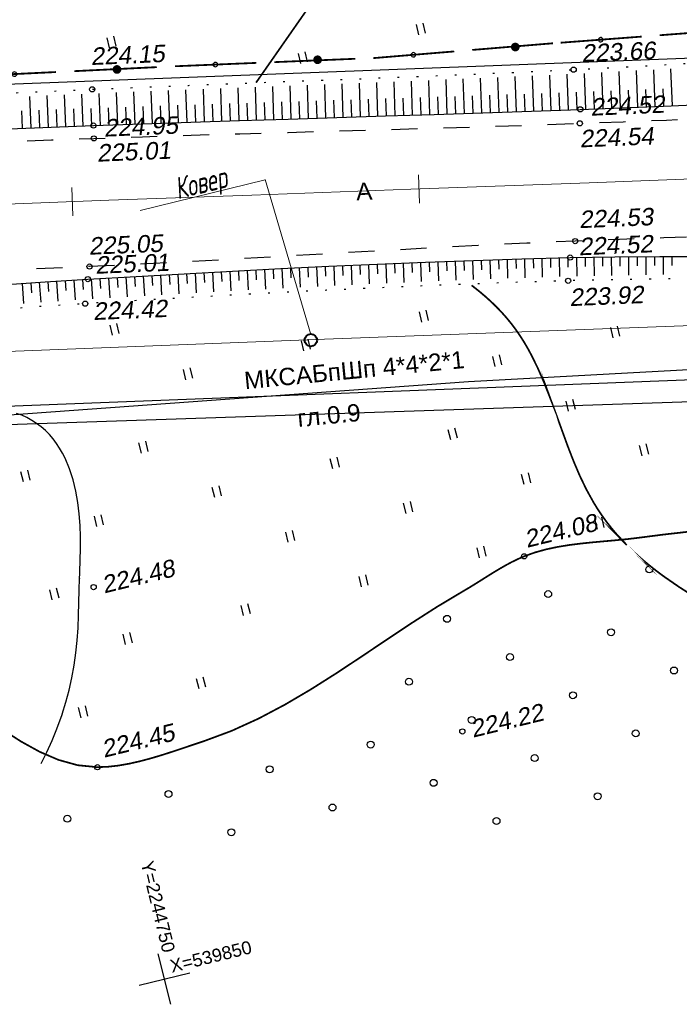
# Model space of a CAD drawing. Header units: millimetres. Extents: x -10 to 1169, y 1 to 1686.
# Tile 138 of 224: x 963 to 1001, y 794 to 850. Entities that reach past the tile are written whole.
import ezdxf
from ezdxf.enums import TextEntityAlignment as Align
from ezdxf.lldxf.tags import DXFTag

# ---------------------------------------------------------------- set-up
doc = ezdxf.new("R2010")
doc.units = ezdxf.units.MM
for name, pattern in [('ADOT1', [1, 0, -1]), ('AHIDDEN1', [2, 0.5, -1.5]), ('AHIDDEN2', [3, 1.5, -1.5]), ('CONTI', [0]), ('PHANTOM2', [1.25, 0.625, -0.125, 0.125, -0.125, 0.125, -0.125])]:
    doc.linetypes.add(name, pattern=pattern)
for name, color, linetype in [('CONTURS', 7, 'Continuous'), ('COORDS', 7, 'Continuous'), ('GPR_PICK', 7, 'Continuous'), ('IZOLINES', 32, 'Continuous'), ('PDIGIT', 170, 'Continuous'), ('PICKETS', 7, 'Continuous'), ('ОБЪЕКТЫ_АВТОДОРОГ', 7, 'Continuous'), ('УЧАСТКИ', 7, 'Continuous')]:
    doc.layers.add(name, color=color, linetype=linetype)
doc.layers.add('СВЯЗЬ', color=170, linetype='Связь', lineweight=30)
doc.styles.add('GPR', font='isocpeui.ttf', dxfattribs={"width": 0.8})
doc.styles.get("Standard").update_dxf_attribs({"font": 'arial.ttf'})
tags = doc.linetypes.add('газ', pattern='A,42.7,-5.08,["Г",Standard,S=2.54,R=0,X=-2.54,Y=-1.27],-3.81', length=51.59).pattern_tags.tags
tags[6] = DXFTag(74, 10)
doc.linetypes.add('Связь', pattern='A,12.5,[130,ltypeshp.shx,S=1,R=-30,X=0,Y=0.9],1,[130,ltypeshp.shx,S=1,R=-30,X=0,Y=0.9],1,[130,ltypeshp.shx,S=1,R=-30,X=0,Y=0.9],4.5', length=19)

# ---------------------------------------------------------------- blocks, each defined once
blk = doc.blocks.new('107_1')
at = {"layer": 'CONTURS', "color": 7, "linetype": 'Continuous', "const_width": 0.5}
blk.add_lwpolyline([(-0.25, 0, 1), (0.25, 0, 1)], format="xyb", close=True, dxfattribs=at)
blk = doc.blocks.new('133')
at = {"layer": 'CONTURS', "color": 7, "linetype": 'Continuous', "const_width": 0.2}
for points in [[(-11, 0), (-2, 0)], [(0, 0), (9, 0)]]:
    blk.add_lwpolyline(points, dxfattribs=at)
at = {"layer": 'CONTURS', "color": 7, "linetype": 'Continuous', "const_width": 0.5}
blk.add_lwpolyline([(-6.79, 0, 1), (-6.29, 0, 1)], format="xyb", close=True, dxfattribs=at)
blk = doc.blocks.new('401')
at = {"layer": 'CONTURS'}
for p, q in [((0, 0), (0, 1.2)), ((0.8, 0), (0.8, 1.2))]:
    blk.add_line(p, q, dxfattribs=at)
blk = doc.blocks.new('373')
at = {"layer": 'CONTURS'}
blk.add_circle((0, 0), 0.4, dxfattribs=at)
blk = doc.blocks.new('пкк')
at = {"layer": 'ОБЪЕКТЫ_АВТОДОРОГ', "lineweight": 15, "ltscale": 200}
blk.add_line((-0.011, -0.822), (-0.008, 0.805), dxfattribs=at)

msp = doc.modelspace()

# ---------------------------------------------------------------- linework, layer by layer
at = {"linetype": 'Continuous', "lineweight": 40}
msp.add_circle((979.89846, 831.82843), 0.36213, dxfattribs=at)
at = {"layer": 'CONTURS', "lineweight": -2}
for p, q in [((991.75452, 845.00363), (991.68346, 847.02279)), ((992.75392, 845.03834), (992.68099, 847.06781)), ((977.76185, 844.55106), (977.70053, 846.46028)), ((978.76134, 844.58282), (978.70017, 846.49862)), ((979.76085, 844.61426), (979.69966, 846.53687)), ((980.76035, 844.64569), (980.69902, 846.57511)), ((981.75986, 844.67715), (981.69827, 846.6136)), ((982.75936, 844.70866), (982.69742, 846.65232)), ((983.75887, 844.74016), (983.69645, 846.69103)), ((984.75836, 844.77195), (984.69531, 846.73056)), ((985.75785, 844.80398), (985.6941, 846.77038)), ((986.75733, 844.83601), (986.69278, 846.81019)), ((987.7568, 844.86877), (987.69119, 846.85164)), ((988.75625, 844.90179), (988.68957, 846.89317)), ((989.75571, 844.93481), (989.68779, 846.93511)), ((990.75512, 844.96917), (990.68564, 846.97895)), ((963.77037, 844.06375), (963.70008, 845.88178)), ((964.76961, 844.10268), (964.69992, 845.92669)), ((965.76889, 844.14048), (965.70002, 845.97093)), ((966.76819, 844.17806), (966.70011, 846.01507)), ((973.76393, 844.42204), (973.70116, 846.30527)), ((974.76339, 844.45472), (974.70109, 846.34442)), ((975.76286, 844.48739), (975.70093, 846.3835)), ((976.76235, 844.51924), (976.70081, 846.42189)), ((988.25652, 844.88528), (988.22326, 845.88473)), ((989.25598, 844.9183), (989.22228, 845.91773)), ((990.25541, 844.95199), (990.22117, 845.9514)), ((991.25482, 844.9864), (991.21996, 845.9858)), ((992.25422, 845.02099), (992.21868, 846.02035)), ((993.25359, 845.05652), (993.21735, 846.05586)), ((974.26366, 844.43838), (974.23053, 845.43783)), ((975.26313, 844.47105), (975.23033, 845.47052)), ((976.26261, 844.50332), (976.23012, 845.50279)), ((977.2621, 844.53515), (977.22989, 845.53463)), ((978.26159, 844.56694), (978.22959, 845.56643)), ((979.26109, 844.59854), (979.22923, 845.59803)), ((980.2606, 844.62998), (980.22881, 845.62947)), ((981.26011, 844.66142), (981.22832, 845.66092)), ((982.25961, 844.6929), (982.22779, 845.6924)), ((983.25911, 844.72441), (983.2272, 845.7239)), ((984.25861, 844.75605), (984.22654, 845.75554)), ((985.2581, 844.78797), (985.22582, 845.78745)), ((986.25759, 844.82), (986.22505, 845.81947)), ((987.25707, 844.85239), (987.22419, 845.85185)), ((963.27074, 844.04429), (963.23191, 845.04354)), ((964.26999, 844.08322), (964.23158, 845.08248)), ((965.26925, 844.12158), (965.23136, 845.12087)), ((966.26854, 844.15927), (966.23122, 845.15858)), ((984.21756, 836.23221), (984.26443, 835.11617)), ((984.71714, 836.25275), (984.74017, 835.69539)), ((985.21671, 836.27329), (985.26199, 835.15989)), ((985.71629, 836.29383), (985.73851, 835.73779)), ((986.21587, 836.31437), (986.25947, 835.20361)), ((986.71551, 836.33335), (986.73681, 835.77855)), ((987.21515, 836.35233), (987.25675, 835.24389)), ((987.71481, 836.37068), (987.73514, 835.81725)), ((988.21448, 836.38903), (988.2542, 835.28375)), ((988.71414, 836.40738), (988.7335, 835.85543)), ((989.2138, 836.42573), (989.25151, 835.3232)), ((989.71354, 836.44181), (989.73177, 835.89141)), ((990.21329, 836.45789), (990.2485, 835.35882)), ((990.71303, 836.4738), (990.73002, 835.92522)), ((991.21278, 836.48971), (991.24552, 835.39445)), ((991.71254, 836.50522), (991.72821, 835.95839)), ((992.2123, 836.52073), (992.24224, 835.42867)), ((992.71212, 836.53394), (992.72643, 835.98906)), ((993.21195, 836.54716), (993.23922, 835.4597)), ((976.72592, 835.87867), (976.75469, 835.31369)), ((977.22527, 835.90426), (977.28217, 834.77522)), ((977.72462, 835.92977), (977.75272, 835.36557)), ((978.22397, 835.95527), (978.27947, 834.82752)), ((978.72338, 835.97943), (978.75082, 835.41605)), ((979.2228, 836.00359), (979.27704, 834.87783)), ((979.72221, 836.02775), (979.74901, 835.46537)), ((980.22163, 836.05191), (980.27457, 834.92814)), ((980.72107, 836.0756), (980.74716, 835.51407)), ((981.22051, 836.09928), (981.27194, 834.97695)), ((981.72, 836.12176), (981.74537, 835.56116)), ((982.2195, 836.14424), (982.26953, 835.02416)), ((982.71899, 836.16671), (982.74365, 835.60724)), ((983.21848, 836.18919), (983.26707, 835.07136)), ((983.71802, 836.2107), (983.74188, 835.65223)), ((963.24864, 835.09924), (963.32974, 833.94355)), ((963.74737, 835.13482), (963.78723, 834.55788)), ((964.24611, 835.17039), (964.32444, 834.01833)), ((964.74504, 835.20307), (964.78341, 834.62719)), ((965.24397, 835.23575), (965.31912, 834.08429)), ((965.74299, 835.267), (965.77986, 834.69198))]:
    msp.add_line(p, q, dxfattribs=at)
at = {"layer": 'CONTURS', "color": 0, "linetype": 'CONTI', "lineweight": 15}
for p, q in [((977.2576, 841.06652), (970.05587, 839.30652)), ((979.89176, 832.1577), (977.26109, 841.09833))]:
    msp.add_line(p, q, dxfattribs=at)
at = {"layer": 'CONTURS', "color": 1, "linetype": 'газ', "lineweight": 15}
for p, q in [((980.68152, 831.88732), (1025.36213, 833.5638)), ((942.35352, 830.39575), (980.68152, 831.88732))]:
    msp.add_line(p, q, dxfattribs=at)
at = {"layer": 'CONTURS', "linetype": 'ADOT1', "flags": 128}
for points in [[(823.39327, 840.51167), (824.73539, 840.53575), (827.15886, 840.57893), (829.58227, 840.62313), (832.0056, 840.66966), (834.00355, 840.69364), (836.0033, 840.69309), (838.00408, 840.67833), (840.00512, 840.65965), (842.00566, 840.64734), (844.00494, 840.6517), (846.00218, 840.68303), (847.99664, 840.75163), (849.98753, 840.86779), (851.97411, 841.04182), (852.61674, 841.11325), (853.25879, 841.19254), (853.90038, 841.27785), (854.54166, 841.36733), (855.18277, 841.45914), (855.82384, 841.55141), (856.46502, 841.64231), (857.10644, 841.72999), (857.74825, 841.8126), (858.39059, 841.88829), (861.24349, 842.15365), (864.10324, 842.32653), (866.96858, 842.42461), (869.83825, 842.46557), (872.711, 842.4671), (875.58557, 842.44686), (878.46071, 842.42255), (881.33517, 842.41185), (884.20767, 842.43243), (887.07698, 842.50197), (889.9838, 842.61104), (892.89014, 842.73392), (895.79607, 842.86809), (898.7017, 843.01104), (901.60711, 843.16022), (904.51239, 843.31313), (907.41764, 843.46722), (910.32294, 843.61999), (913.22839, 843.76889), (916.13407, 843.91141), (918.77143, 844.0368), (921.40881, 844.16165), (924.04622, 844.28602), (926.68365, 844.40996), (929.32109, 844.53353), (931.95855, 844.6568), (934.59603, 844.77983), (937.23351, 844.90267), (939.87099, 845.02539), (942.50848, 845.14804), (944.98734, 845.26367), (947.46618, 845.37984), (949.94501, 845.49624), (952.42384, 845.61256), (954.90269, 845.7285), (957.38157, 845.84374), (959.86049, 845.95799), (962.33947, 846.07093), (964.81852, 846.18226), (967.29765, 846.29167), (970.07251, 846.40962), (972.84762, 846.52205), (975.6229, 846.63069), (978.39828, 846.73725), (981.17367, 846.84345), (983.94898, 846.951), (986.72415, 847.06163), (989.49909, 847.17704), (992.27372, 847.29896), (995.04795, 847.4291), (997.5746, 847.55883), (1000.10073, 847.70009), (1002.6265, 847.84943), (1005.15205, 848.00343), (1007.67753, 848.15862), (1010.20309, 848.31158), (1012.72887, 848.45886), (1015.25502, 848.59701), (1017.78169, 848.7226), (1020.30902, 848.83218), (1022.64447, 848.91564), (1024.98056, 848.98307), (1027.31714, 849.03842), (1029.65404, 849.08566), (1031.99111, 849.12872), (1034.32819, 849.17156), (1036.66513, 849.21813), (1039.00177, 849.27238), (1041.33794, 849.33825), (1043.67349, 849.4197), (1046.25435, 849.52471), (1048.83494, 849.63911), (1051.41524, 849.76221), (1053.99524, 849.89331), (1056.57492, 850.03172), (1059.15427, 850.17673), (1061.73328, 850.32767), (1064.31192, 850.48383), (1066.89019, 850.64452), (1069.46807, 850.80904), (1072.37418, 851.01363), (1075.27883, 851.24643), (1078.18247, 851.49833), (1081.08551, 851.7602), (1083.98838, 852.02294), (1086.89151, 852.27741), (1089.79533, 852.5145), (1092.70026, 852.72509), (1095.60672, 852.90007), (1098.51514, 853.03031), (1100.67089, 853.1031), (1102.82795, 853.16547), (1104.98601, 853.21639), (1107.1447, 853.25478), (1109.3037, 853.27961), (1109.63646, 853.28118)], [(1109.40933, 838.32238), (1107.09735, 838.23778), (1104.75139, 838.14015), (1102.40589, 838.03653), (1100.06123, 837.93275), (1097.7178, 837.83461), (1094.79585, 837.69497), (1091.87513, 837.5166), (1088.95534, 837.31082), (1086.03617, 837.08894), (1083.11731, 836.86228), (1080.19845, 836.64216), (1077.27929, 836.43989), (1074.35951, 836.2668), (1071.43881, 836.13419), (1068.51687, 836.05339), (1065.95558, 836.03534), (1063.39346, 836.06322), (1060.8307, 836.12571), (1058.26748, 836.21147), (1055.70399, 836.30918), (1053.14042, 836.40751), (1050.57696, 836.49513), (1048.01379, 836.56071), (1045.45111, 836.59292), (1042.8891, 836.58044), (1040.65704, 836.53038), (1038.42541, 836.45172), (1036.19412, 836.35076), (1033.96305, 836.23383), (1031.73207, 836.10724), (1029.50108, 835.97732), (1027.26996, 835.85037), (1025.0386, 835.73271), (1022.80687, 835.63067), (1020.57467, 835.55056), (1017.99139, 835.48615), (1015.40745, 835.44436), (1012.82302, 835.41962), (1010.23825, 835.40636), (1007.65332, 835.399), (1005.06838, 835.392), (1002.4836, 835.37976), (999.89913, 835.35674), (997.31514, 835.31736), (994.73179, 835.25604), (991.9463, 835.16934), (989.16103, 835.0698), (986.37603, 834.95849), (983.59133, 834.83643), (980.80695, 834.70467), (978.02293, 834.56426), (975.2393, 834.41624), (972.45608, 834.26165), (969.67332, 834.10154), (966.89104, 833.93695), (964.41038, 833.77409), (961.9307, 833.58767), (959.45171, 833.38541), (956.97314, 833.17507), (954.49472, 832.9644), (952.01615, 832.76113), (949.53717, 832.57302), (947.0575, 832.40781), (944.57686, 832.27324), (942.09497, 832.17706), (939.55526, 832.12741), (937.01431, 832.12363), (934.47239, 832.15516), (931.92975, 832.21146), (929.38666, 832.28198), (926.84338, 832.35617), (924.30017, 832.42348), (921.7573, 832.47336), (919.21503, 832.49527), (916.67362, 832.47866), (913.69463, 832.41702), (910.71597, 832.32707), (907.73765, 832.21277), (904.75968, 832.07803), (901.78204, 831.92678), (898.80475, 831.76297), (895.82781, 831.59052), (892.85121, 831.41336), (889.87496, 831.23543), (886.89906, 831.06065), (884.02061, 830.92162), (881.13553, 830.82333), (878.24682, 830.74592), (875.35744, 830.66951), (872.47036, 830.57425), (869.58857, 830.44026), (866.71502, 830.24769), (863.8527, 829.97665), (861.00458, 829.6073), (858.17363, 829.11976), (857.68234, 829.01933), (857.1919, 828.91221), (856.70206, 828.80034), (856.21262, 828.68563), (855.72333, 828.57004), (855.23398, 828.45548), (854.74433, 828.34389), (854.25415, 828.2372), (853.76323, 828.13735), (853.27133, 828.04626), (851.19889, 827.75727), (849.11309, 827.59668), (847.0163, 827.54156), (844.91085, 827.56896), (842.79912, 827.65595), (840.68346, 827.77957), (838.56623, 827.91689), (836.44977, 828.04496), (834.33646, 828.14085), (832.22863, 828.1816), (829.82931, 828.19243), (827.42962, 828.20981), (825.02972, 828.23005), (823.51719, 828.24227)]]:
    msp.add_lwpolyline(points, dxfattribs=at)
at = {"layer": 'CONTURS', "linetype": 'AHIDDEN2', "flags": 128}
for points in [[(942.56869, 842.48605), (942.96938, 842.50387), (945.41145, 842.60893), (947.85363, 842.71183), (950.2959, 842.8126), (952.73827, 842.9113), (955.18072, 843.00797), (957.62325, 843.10267), (960.06585, 843.19544), (962.50852, 843.28633), (964.95124, 843.37539), (967.39401, 843.46267), (970.19462, 843.55792), (972.99546, 843.64669), (975.79647, 843.73069), (978.59759, 843.81163), (981.39875, 843.89122), (984.1999, 843.97117), (987.00097, 844.05319), (989.80191, 844.13899), (992.60264, 844.23029), (995.40312, 844.32879), (997.90348, 844.42252), (1000.40371, 844.52003), (1002.90382, 844.62079), (1005.40383, 844.72428), (1007.90376, 844.82999), (1010.40362, 844.93739), (1012.90344, 845.04597), (1015.40323, 845.15521), (1017.903, 845.26458), (1020.40278, 845.37357), (1022.69185, 845.47507), (1024.98078, 845.57988), (1027.26963, 845.68687), (1029.55843, 845.79494), (1031.84723, 845.90296), (1034.13608, 846.0098), (1036.42501, 846.11436), (1038.71407, 846.2155), (1041.0033, 846.31211), (1043.29275, 846.40307), (1045.85835, 846.49663), (1048.42426, 846.58192), (1050.99041, 846.66085), (1053.55673, 846.73533), (1056.12314, 846.80727), (1058.68958, 846.87858), (1061.25598, 846.95118), (1063.82225, 847.02696), (1066.38835, 847.10785), (1068.95418, 847.19575), (1071.89, 847.30807), (1074.82544, 847.43202), (1077.76062, 847.56404), (1080.69564, 847.70059), (1083.63061, 847.83812), (1086.56564, 847.97309), (1089.50085, 848.10194), (1092.43633, 848.22114), (1095.37221, 848.32713), (1098.30859, 848.41637), (1100.54944, 848.4843), (1102.79138, 848.56227), (1105.03401, 848.64386), (1107.27691, 848.72266), (1109.51968, 848.79224), (1109.56832, 848.79341)], [(1109.46278, 841.84269), (1107.40109, 841.76771), (1105.08713, 841.67123), (1102.77355, 841.5702), (1100.46076, 841.47237), (1098.14915, 841.38552), (1095.23574, 841.27242), (1092.32322, 841.13536), (1089.4114, 840.97976), (1086.50005, 840.81099), (1083.58897, 840.63445), (1080.67796, 840.45555), (1077.76681, 840.27966), (1074.8553, 840.1122), (1071.94322, 839.95854), (1069.03038, 839.8241), (1066.42667, 839.71917), (1063.82257, 839.62325), (1061.21815, 839.53474), (1058.61348, 839.45204), (1056.00864, 839.37357), (1053.40367, 839.29774), (1050.79867, 839.22294), (1048.19369, 839.14758), (1045.5888, 839.07008), (1042.98407, 838.98883), (1040.75721, 838.91696), (1038.53037, 838.84454), (1036.30354, 838.77179), (1034.07672, 838.69895), (1031.84989, 838.62624), (1029.62305, 838.5539), (1027.39619, 838.48216), (1025.16931, 838.41124), (1022.94239, 838.34137), (1020.71544, 838.2728), (1018.15817, 838.19844), (1015.60069, 838.12986), (1013.04307, 838.06501), (1010.48539, 838.00182), (1007.92774, 837.93825), (1005.37019, 837.87225), (1002.81282, 837.80177), (1000.25572, 837.72476), (997.69896, 837.63917), (995.14263, 837.54295), (992.34144, 837.42235), (989.54086, 837.28686), (986.74075, 837.13985), (983.94097, 836.98469), (981.14138, 836.82476), (978.34184, 836.66342), (975.54222, 836.50404), (972.74238, 836.35001), (969.94218, 836.20468), (967.14147, 836.07142), (962.08185, 835.8596), (957.02109, 835.67559), (951.95942, 835.51337), (946.8971, 835.3669), (941.83436, 835.23014), (936.77145, 835.09708), (931.70861, 834.96168), (926.64608, 834.81791), (921.58411, 834.65974), (916.52293, 834.48113), (913.5559, 834.36581), (910.58908, 834.24464), (907.62242, 834.11921), (904.65586, 833.99107), (901.68934, 833.86178), (898.7228, 833.73292), (895.75619, 833.60604), (892.78945, 833.48271), (889.82253, 833.36449), (886.85536, 833.25295), (883.95065, 833.1581), (881.04517, 833.08029), (878.1392, 833.01345), (875.23304, 832.95154), (872.32696, 832.88849), (869.42124, 832.81824), (866.51618, 832.73473), (863.61205, 832.63191), (860.70913, 832.5037), (857.80772, 832.34407), (857.36338, 832.3164), (856.91908, 832.28787), (856.47482, 832.25868), (856.03057, 832.22902), (855.58635, 832.19909), (855.14212, 832.16907), (854.69789, 832.13916), (854.25364, 832.10955), (853.80936, 832.08044), (853.36504, 832.05203), (851.25394, 831.92288), (849.1424, 831.801), (847.03046, 831.6856), (844.91818, 831.57586), (842.80564, 831.471), (840.69288, 831.37021), (838.57996, 831.2727), (836.46694, 831.17767), (834.35388, 831.08431), (832.24083, 830.99184), (829.81395, 830.88886), (827.38683, 830.7914), (824.9595, 830.69863), (823.49292, 830.64494)]]:
    msp.add_lwpolyline(points, dxfattribs=at)
at = {"layer": 'CONTURS', "linetype": 'Continuous', "flags": 128}
for points in [[(962.50417, 844.01442), (964.93607, 844.10917), (967.36808, 844.20062), (970.17426, 844.30101), (972.98063, 844.39643), (975.78713, 844.48819), (978.59372, 844.57755), (981.40035, 844.66582), (984.20697, 844.75428), (987.01353, 844.84422), (989.81998, 844.93693), (992.62628, 845.03369), (995.43237, 845.1358), (1000.22387, 845.32394), (1005.01478, 845.52676)], [(962.10798, 835.01789), (964.57518, 835.19386), (967.0433, 835.34845), (969.82186, 835.50643), (972.60089, 835.66065), (975.38037, 835.80971), (978.16026, 835.95218), (980.94052, 836.08669), (983.72113, 836.2118), (986.50205, 836.32614), (989.28324, 836.42828), (992.06466, 836.51683), (994.8463, 836.59037), (997.42925, 836.6344), (1000.01298, 836.64997), (1002.59728, 836.64493)]]:
    msp.add_lwpolyline(points, dxfattribs=at)
at = {"layer": 'CONTURS', "linetype": 'AHIDDEN1', "const_width": 0.1, "flags": 128}
msp.add_lwpolyline([(852.78693, 813.64249), (853.94312, 813.58304), (855.09823, 813.53651), (856.25225, 813.5029), (857.4052, 813.48221), (858.55707, 813.47443), (859.70785, 813.47958), (860.85756, 813.49765), (862.00618, 813.52863), (863.15373, 813.57254), (864.30019, 813.62936), (866.58695, 813.81286), (868.86487, 814.0964), (871.1359, 814.45926), (873.40197, 814.88071), (875.665, 815.34001), (877.92693, 815.81644), (880.1897, 816.28927), (882.45523, 816.73778), (884.72546, 817.14123), (887.00232, 817.47889), (890.31815, 817.89636), (893.64098, 818.28225), (896.96973, 818.63436), (900.30332, 818.95047), (903.64065, 819.22839), (906.98066, 819.4659), (910.32225, 819.6608), (913.66434, 819.81088), (917.00585, 819.91393), (920.34569, 819.96775), (922.5817, 820.01201), (924.83414, 820.09124), (927.09613, 820.18208), (929.36079, 820.26111), (931.62125, 820.30497), (933.87063, 820.29027), (936.10207, 820.19361), (938.30868, 819.99161), (940.48359, 819.6609), (942.61993, 819.17807), (944.08308, 818.74348), (945.53109, 818.23565), (946.96578, 817.66575), (948.38896, 817.04491), (949.80243, 816.38429), (951.20803, 815.69504), (952.60754, 814.98831), (954.0028, 814.27524), (955.39562, 813.56699), (956.7878, 812.8747), (957.87422, 812.28261), (958.94588, 811.601), (960.00779, 810.86558), (961.06502, 810.11204), (962.1226, 809.37607), (963.18557, 808.69339), (964.25898, 808.09967), (965.34786, 807.63062), (966.45726, 807.32194), (967.59221, 807.20932), (968.19275, 807.23265), (968.8021, 807.30118), (969.41806, 807.4085), (970.03846, 807.54821), (970.66109, 807.71391), (971.28379, 807.89921), (971.90435, 808.09771), (972.5206, 808.30301), (973.13034, 808.5087), (973.7314, 808.7084), (975.33216, 809.30312), (976.887, 810.01178), (978.40415, 810.81405), (979.89185, 811.68962), (981.3583, 812.61816), (982.81175, 813.57934), (984.26041, 814.55286), (985.71252, 815.51838), (987.1763, 816.45558), (988.65997, 817.34415), (989.01174, 817.55122), (989.36102, 817.7654), (989.70889, 817.98361), (990.05645, 818.20278), (990.40476, 818.41983), (990.75492, 818.63169), (991.108, 818.83528), (991.4651, 819.02753), (991.82729, 819.20536), (992.19566, 819.36569), (992.82095, 819.58971), (993.46298, 819.76791), (994.11887, 819.9078), (994.78574, 820.01686), (995.4607, 820.10261), (996.14088, 820.17254), (996.82338, 820.23416), (997.50533, 820.29497), (998.18384, 820.36246), (998.85604, 820.44414), (1000.2402, 820.62203), (1001.62712, 820.77963), (1003.01636, 820.91956), (1004.40749, 821.04442), (1005.80009, 821.15683), (1007.19371, 821.2594), (1008.58792, 821.35474), (1009.9823, 821.44547), (1011.37641, 821.5342), (1012.76982, 821.62354), (1015.44397, 821.79169), (1018.12069, 821.94677), (1020.79937, 822.08572), (1023.47938, 822.20549), (1026.16011, 822.30303), (1028.84094, 822.3753), (1031.52125, 822.41924), (1034.20042, 822.43181), (1036.87784, 822.40995), (1039.55288, 822.35062), (1042.32617, 822.21593), (1045.09772, 821.99214), (1047.86785, 821.70341), (1050.63687, 821.37393), (1053.4051, 821.02789), (1056.17286, 820.68947), (1058.94045, 820.38285), (1061.70818, 820.13221), (1064.47639, 819.96174), (1067.24537, 819.89562), (1070.09475, 820.00208), (1072.95096, 820.29477), (1075.8111, 820.71556), (1078.67224, 821.20631), (1081.5315, 821.70886), (1084.38596, 822.16508), (1087.23273, 822.51683), (1090.0689, 822.70596), (1092.89157, 822.67432), (1095.69782, 822.36378), (1096.30769, 822.25638), (1096.91741, 822.13961), (1097.52685, 822.01456), (1098.13587, 821.88234), (1098.74435, 821.74404), (1099.35215, 821.60075), (1099.95914, 821.45359), (1100.56519, 821.30365), (1101.17017, 821.15202), (1101.77395, 820.9998), (1103.74493, 820.45353), (1105.69391, 819.82832), (1107.37499, 819.23243)], dxfattribs=at)
at = {"layer": 'COORDS', "lineweight": -2}
for p, q in [((971.81888, 793.53686), (971.10668, 796.4511)), ((970.00566, 794.63788), (972.9199, 795.35008))]:
    msp.add_line(p, q, dxfattribs=at)
at = {"layer": 'IZOLINES', "const_width": 0.1}
for points in [[(976.74143, 846.67876), (979.69804, 850.91665)], [(1002.02587, 817.0278), (1001.13558, 817.59406), (1000.26828, 818.19378), (999.84514, 818.50809), (999.4303, 818.83306), (999.02489, 819.16945), (998.63016, 819.51802), (998.10096, 820.02489), (998.11073, 820.01482), (997.5066, 820.66311), (997.22156, 821.00205), (996.94897, 821.3508), (996.68935, 821.70906), (996.44302, 822.07631), (996.20997, 822.45189), (995.78238, 823.22408), (995.40029, 824.01875), (995.05449, 824.82932), (994.73468, 825.65025), (994.13264, 827.30607), (993.65911, 828.59209), (993.66503, 828.57217), (993.3459, 829.38311), (992.99921, 830.18214), (992.61697, 830.96383), (992.40943, 831.34603), (992.1895, 831.72101), (991.9563, 832.08761), (991.70924, 832.44471), (991.44815, 832.79134), (991.17325, 833.12677), (990.88519, 833.45062), (990.5849, 833.76283), (990.27347, 834.06363), (989.95203, 834.35343), (989.62165, 834.63276), (989.17576, 834.98467), (989.16569, 834.99232), (989.16569, 834.99232)]]:
    msp.add_lwpolyline(points, dxfattribs=at)
at = {"layer": 'IZOLINES'}
for points in [[(964.35684, 807.42032), (964.68204, 808.07977), (964.98525, 808.74921), (965.2636, 809.42895), (965.55905, 810.246), (965.56399, 810.26073), (965.57382, 810.2902), (965.56489, 810.25938), (965.78046, 810.95453), (965.96827, 811.65721), (966.12655, 812.36663), (966.25552, 813.0815), (966.3562, 813.80049), (966.43046, 814.52235), (966.48112, 815.24599), (966.51236, 815.97058), (966.54639, 817.42068), (966.56952, 818.09879), (966.57049, 818.09517), (966.5812, 818.38036), (966.58123, 818.3811), (966.58129, 818.38258), (966.58642, 818.48021), (966.625, 819.81546), (966.62227, 820.48314), (966.59747, 821.15005), (966.54619, 821.81499), (966.46413, 822.47623), (966.34672, 823.13129), (966.18894, 823.7767), (965.98525, 824.40757), (965.72968, 825.01707), (965.58034, 825.31149), (965.4156, 825.59715), (965.23487, 825.87244), (965.03771, 826.13559), (964.82395, 826.38469), (964.59381, 826.61786), (964.3479, 826.83331), (964.08727, 827.02957), (963.81338, 827.20559), (963.52796, 827.36088), (963.23288, 827.4955), (962.93001, 827.61002)], [(966.58131, 818.38102), (966.58542, 818.48125), (966.58543, 818.48134), (966.58543, 818.48153)]]:
    msp.add_lwpolyline(points, dxfattribs=at)
at = {"layer": 'PDIGIT', "color": 7, "lineweight": -2}
for p, q in [((993.75326, 845.0747), (993.67861, 847.11461)), ((994.7526, 845.11107), (994.67616, 847.1614)), ((995.7519, 845.14835), (995.67331, 847.2109)), ((996.75113, 845.18758), (996.67078, 847.26212)), ((997.75036, 845.22682), (997.66843, 847.31372)), ((998.74959, 845.26605), (998.66591, 847.3695)), ((999.74882, 845.30529), (999.6632, 847.42526)), ((1000.74799, 845.34613), (1000.66003, 847.48276)), ((967.76751, 844.2149), (967.7004, 846.05857)), ((968.76687, 844.25066), (968.70052, 846.10108)), ((969.76623, 844.28641), (969.70063, 846.14359)), ((970.76563, 844.32111), (970.70092, 846.18488)), ((971.76505, 844.3551), (971.70101, 846.2254)), ((972.76447, 844.38908), (972.70103, 846.26591)), ((994.25293, 845.09288), (994.21602, 846.0922)), ((995.25225, 845.12971), (995.21458, 846.129)), ((996.25152, 845.16797), (996.21313, 846.16723)), ((997.25075, 845.2072), (997.21178, 846.20644)), ((998.24998, 845.24644), (998.21048, 846.24566)), ((999.24921, 845.28567), (999.20915, 846.28487)), ((1000.2484, 845.32571), (1000.20766, 846.32488)), ((971.26534, 844.33811), (971.23088, 845.33751)), ((972.26476, 844.37209), (972.23076, 845.37151)), ((973.2642, 844.40556), (973.23065, 845.405)), ((967.26785, 844.19648), (967.23114, 845.19581)), ((968.26719, 844.23278), (968.23108, 845.23213)), ((969.26655, 844.26853), (969.23098, 845.2679)), ((970.26593, 844.30376), (970.23093, 845.30315)), ((993.71177, 836.56038), (993.72468, 836.01779)), ((994.2116, 836.57359), (994.23596, 835.49072)), ((994.71147, 836.58509), (994.72275, 836.04472)), ((995.21133, 836.5966), (995.23209, 835.51799)), ((995.71126, 836.60512), (995.72082, 836.06746)), ((996.21119, 836.61364), (996.22868, 835.54163)), ((996.71112, 836.62216), (996.71901, 836.08781)), ((997.21104, 836.63068), (997.22515, 835.56528)), ((997.71103, 836.6349), (997.71706, 836.10406)), ((998.21101, 836.63911), (998.22106, 835.58119)), ((998.711, 836.64212), (998.71516, 836.11545)), ((999.21099, 836.64513), (999.21758, 835.59637)), ((999.71099, 836.64736), (999.71344, 836.12516)), ((1000.21098, 836.64958), (1000.21419, 835.60955)), ((1000.71098, 836.64861), (1000.71196, 836.1313)), ((972.73151, 835.66731), (972.76254, 835.09898)), ((973.23078, 835.69443), (973.29229, 834.55848)), ((973.73006, 835.72121), (973.76056, 835.1537)), ((974.22934, 835.74798), (974.28983, 834.61389)), ((974.72862, 835.77476), (974.7586, 835.20814)), ((975.22791, 835.80153), (975.28733, 834.66915)), ((975.72724, 835.8273), (975.75664, 835.26149)), ((976.22658, 835.85308), (976.28473, 834.72219)), ((966.24201, 835.29826), (966.31433, 834.14962)), ((966.74107, 835.32895), (966.77656, 834.75492)), ((967.24013, 835.35964), (967.30978, 834.21216)), ((967.73932, 835.38802), (967.77365, 834.81483)), ((968.23851, 835.41641), (968.30619, 834.2711)), ((968.73771, 835.44479), (968.77116, 834.87269)), ((969.2369, 835.47317), (969.30302, 834.33007)), ((969.73611, 835.50128), (969.76883, 834.93016)), ((970.23532, 835.52938), (970.30009, 834.38802)), ((970.73455, 835.55708), (970.76666, 834.9869)), ((971.23379, 835.58479), (971.29744, 834.4454)), ((971.73302, 835.61249), (971.76458, 835.04329)), ((972.23225, 835.6402), (972.29486, 834.50279))]:
    msp.add_line(p, q, dxfattribs=at)
at = {"layer": 'PICKETS', "color": 7, "lineweight": -2}
for centre in [(995.04795, 847.4291), (967.29765, 846.29167), (995.43237, 845.1358), (967.36808, 844.20062), (995.40312, 844.32879), (967.39401, 843.46267), (995.14263, 837.54295), (994.8463, 836.59037), (967.14147, 836.07142), (967.0433, 835.34845), (994.73179, 835.25604), (966.89104, 833.93695), (992.19566, 819.36569), (967.375, 817.58847), (988.63441, 809.27066), (967.59221, 807.20932)]:
    msp.add_circle(centre, 0.15, dxfattribs=at)
at = {"layer": 'ОБЪЕКТЫ_АВТОДОРОГ', "color": 0, "linetype": 'PHANTOM2', "lineweight": 15, "ltscale": 200}
msp.add_lwpolyline([(922.07315, 838.13132), (928.51328, 838.3899), (934.84491, 838.64011), (941.08024, 838.88178), (947.36294, 839.12078), (953.86952, 839.36444), (960.77651, 839.62011), (968.26041, 839.89515), (976.49774, 840.19688), (985.66503, 840.53268), (995.9388, 840.90987), (1007.4375, 841.33351), (1020.04734, 841.79945), (1033.59649, 842.30125), (1047.91309, 842.83246), (1062.8253, 843.38662), (1078.16128, 843.9573), (1093.74919, 844.53805), (1109.41717, 845.12242)], dxfattribs=at)
at = {"layer": 'СВЯЗЬ', "linetype": 'Связь', "lineweight": 30}
msp.add_lwpolyline([(1109.32725, 833.13937), (1087.91722, 834.09658), (1042.2468, 832.32229), (988.97859, 829.43292), (958.01445, 827.17765), (919.81995, 828.12122), (807.31635, 823.40339), (793.89155, 823.78081), (759.30045, 821.67239), (714.11059, 817.99562), (696.4276, 819.22121), (685.74414, 818.48585), (645.83462, 814.4414), (583.03433, 811.69109)], dxfattribs=at)
at = {"layer": 'УЧАСТКИ', "color": 6, "linetype": 'Continuous', "lineweight": -2}
for p, q in [((1011.73064, 848.4621), (823.38561, 841.26972)), ((1011.73064, 848.4621), (935.4925, 845.54994)), ((823.57403, 822.61359), (1109.33976, 833.74071)), ((1024.9093, 829.03534), (961.64154, 826.92527))]:
    msp.add_line(p, q, dxfattribs=at)

# ---------------------------------------------------------------- block references
at = {"layer": 'CONTURS', "lineweight": -2, "yscale": 0.5}
for name, p, xscale, zscale, rotation in [('401', (986.12487, 849.43799), 0.5, 0.5, 13.73311783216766), ('133', (1000.00598, 849.40981), 0.51998582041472, 0.51998582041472, 4.318077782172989), ('401', (968.29426, 848.68344), 0.5, 0.5, 13.73311783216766), ('133', (989.20062, 848.56228), 0.5199858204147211, 0.5199858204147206, 4.719143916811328), ('107_1', (991.68585, 848.73131), 0.4999999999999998, 0.5, 16.07727182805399), ('133', (977.7902, 847.85937), 0.5199858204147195, 0.51998582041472, 2.374989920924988), ('401', (979.32499, 847.77619), 0.5, 0.5, 13.73311783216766), ('107_1', (980.28746, 847.99586), 0.5, 0.5, 13.73311783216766), ('133', (966.26834, 847.33994), 0.528525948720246, 0.528525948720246, 2.784177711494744), ('107_1', (968.72332, 847.43715), 0.5, 0.5, 13.73311783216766), ('401', (986.29926, 832.87476), 0.5, 0.5, 13.73311783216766), ('401', (997.32999, 831.96751), 0.5, 0.5, 13.73311783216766), ('401', (979.49938, 831.21296), 0.5, 0.5, 13.73311783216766), ('401', (990.53011, 830.30571), 0.5, 0.5, 13.73311783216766), ('401', (972.6995, 829.55116), 0.5, 0.5, 13.73311783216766), ('401', (994.76095, 827.73667), 0.5, 0.5, 13.73311783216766), ('401', (987.96106, 826.07487), 0.5, 0.5, 13.73311783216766), ('401', (970.13045, 825.32032), 0.5, 0.5, 13.73311783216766), ('401', (998.99179, 825.16763), 0.5, 0.5, 13.73311783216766), ('401', (981.16118, 824.41307), 0.5, 0.5, 13.73311783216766), ('401', (963.33057, 823.65852), 0.5, 0.5, 13.73311783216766), ('401', (992.1919, 823.50583), 0.5, 0.5, 13.73311783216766), ('401', (974.36129, 822.75128), 0.5, 0.5, 13.73311783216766), ('401', (985.39202, 821.84403), 0.5, 0.5, 13.73311783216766), ('401', (967.56141, 821.08948), 0.5, 0.5, 13.73311783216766), ('401', (996.42274, 820.93678), 0.5, 0.5, 13.73311783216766), ('401', (978.59213, 820.18223), 0.5, 0.5, 13.73311783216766), ('401', (989.62286, 819.27499), 0.5, 0.5, 13.73311783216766), ('373', (999.40992, 818.61133), 0.5, 0.5, 13.73311783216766), ('401', (982.82298, 817.61319), 0.5, 0.5, 13.73311783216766), ('401', (964.99237, 816.85864), 0.5, 0.5, 13.73311783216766), ('373', (993.58145, 817.18693), 0.5, 0.5, 13.73311783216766), ('401', (976.02309, 815.95139), 0.5, 0.5, 13.73311783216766), ('373', (987.75298, 815.76254), 0.5, 0.5, 13.73311783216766), ('373', (997.20789, 814.9849), 0.5, 0.5, 13.73311783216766), ('401', (969.22321, 814.28959), 0.5, 0.5, 13.73311783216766), ('373', (991.37941, 813.5605), 0.5, 0.5, 13.73311783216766), ('373', (1000.83432, 812.78286), 0.5, 0.5, 13.73311783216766), ('401', (973.45405, 811.72055), 0.5, 0.5, 13.73311783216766), ('373', (985.55094, 812.1361), 0.5, 0.5, 13.73311783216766), ('373', (995.00585, 811.35846), 0.5, 0.5, 13.73311783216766), ('401', (966.65416, 810.05875), 0.5, 0.5, 13.73311783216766), ('373', (989.17738, 809.93406), 0.5, 0.5, 13.73311783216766), ('373', (998.63228, 809.15643), 0.5, 0.5, 13.73311783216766), ('373', (983.3489, 808.50967), 0.5, 0.5, 13.73311783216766), ('373', (992.80381, 807.73203), 0.5, 0.5, 13.73311783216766), ('373', (977.52043, 807.08527), 0.5, 0.5, 13.73311783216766), ('373', (986.97534, 806.30763), 0.5, 0.5, 13.73311783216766), ('373', (971.69196, 805.66087), 0.5, 0.5, 13.73311783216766), ('373', (996.43025, 805.52999), 0.5, 0.5, 13.73311783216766), ('373', (981.14687, 804.88323), 0.5, 0.5, 13.73311783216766), ('373', (965.86349, 804.23647), 0.5, 0.5, 13.73311783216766), ('373', (990.60177, 804.10559), 0.5, 0.5, 13.73311783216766), ('373', (975.31839, 803.45883), 0.5, 0.5, 13.73311783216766)]:
    msp.add_blockref(name, p, dxfattribs=dict(at, xscale=xscale, zscale=zscale, rotation=rotation))
at = {"layer": 'PDIGIT', "color": 7, "lineweight": -2, "xscale": 0.5, "yscale": 0.5, "zscale": 0.5, "rotation": 13.73311783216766}
msp.add_blockref('401', (968.46865, 832.1202), dxfattribs=at)
at = {"layer": 'ОБЪЕКТЫ_АВТОДОРОГ', "color": 0, "linetype": 'PHANTOM2', "lineweight": 15}
for p, rotation in [((986.14252, 840.55021), 2.10262286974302), ((966.15593, 839.81781), 2.104663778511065)]:
    msp.add_blockref('пкк', p, dxfattribs=dict(at, rotation=rotation))

# ---------------------------------------------------------------- texts
at = {"layer": 'CONTURS', "lineweight": -2}
for s, rotation, p in [('А', 3.068767, (982.53322, 839.88929)), ('МКСАБпШп 4*4*2*1', 5.536793, (976.108, 828.99608)), ('гл.0.9', 5.606771, (979.17493, 826.82145))]:
    msp.add_text(s, height=1, rotation=rotation, dxfattribs=at).set_placement(p)
at = {"layer": 'COORDS', "lineweight": -2}
for s, rotation, p in [('Y=2244750', 283.733118, (970.08224, 801.69609)), ('X=539850', 13.733118, (971.88914, 795.35553))]:
    msp.add_text(s, height=0.75, rotation=rotation, dxfattribs=at).set_placement(p)
at = {"layer": 'GPR_PICK', "style": 'GPR', "width": 0.7}
msp.add_text('Ковер', height=1.25, rotation=13.733118, dxfattribs=at).set_placement((973.69656, 840.30352), align=Align.CENTER)
at = {"layer": 'PDIGIT', "color": 7, "lineweight": -2, "oblique": 10}
for s, rotation, p in [('224.15', 2.380012, (967.22127, 847.69249)), ('223.66', 2.380012, (995.51911, 847.87283)), ('224.52', 2.380012, (996.03678, 844.7688)), ('224.95', 2.380012, (967.98394, 843.56252)), ('224.54', 2.380012, (995.41335, 842.94083)), ('225.01', 2.380012, (967.57997, 842.11697)), ('224.53', 2.380012, (995.37841, 838.28594)), ('225.05', 2.380012, (967.10598, 836.75311)), ('224.52', 2.380012, (995.36164, 836.72056)), ('225.01', 2.380012, (967.48349, 835.6534)), ('223.92', 2.380012, (994.82569, 833.79125)), ('224.42', 2.380012, (967.36319, 832.98985)), ('224.08', 13.733118, (992.35066, 819.85181)), ('224.48', 13.733118, (967.9794, 817.22146)), ('224.22', 13.733118, (989.23881, 808.90365)), ('224.45', 13.733118, (967.97455, 807.75099))]:
    msp.add_text(s, height=1, rotation=rotation, dxfattribs=at).set_placement(p)

doc.saveas('drawing.dxf')
